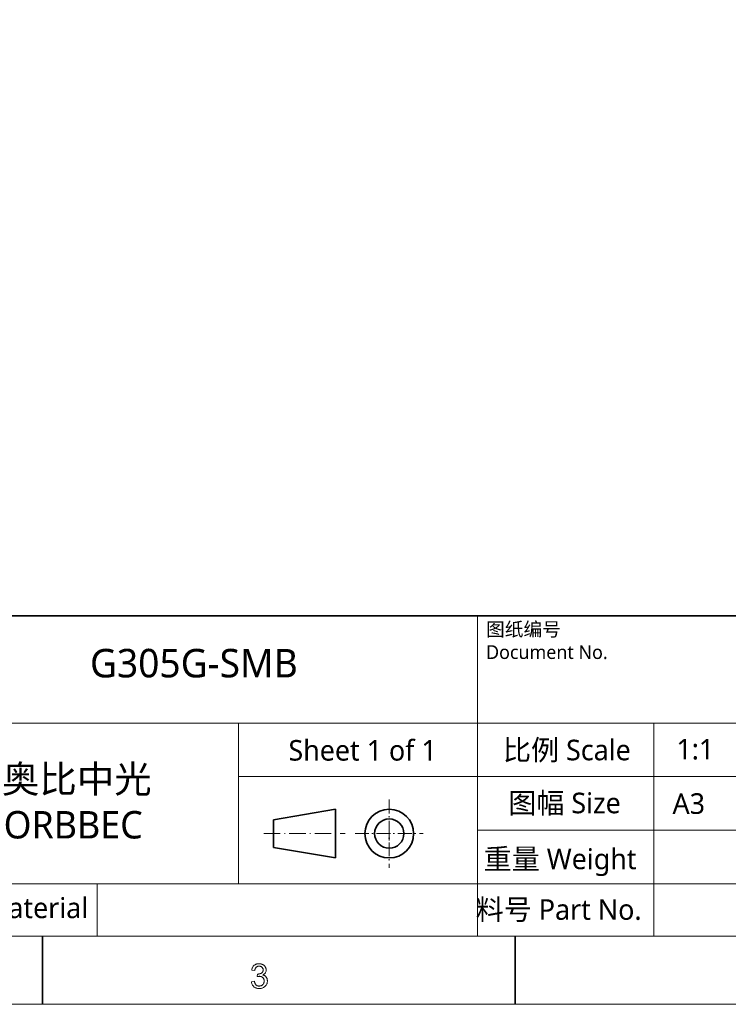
# Model space of a CAD drawing. Header units: millimetres. Extents: x 6362 to 6804, y -1856 to -1543.
# Tile 5 of 28: x 6585 to 6692, y -1850 to -1701. Entities that reach past the tile are written whole.
import ezdxf

# ---------------------------------------------------------------- set-up
doc = ezdxf.new("R2010")
doc.units = ezdxf.units.MM
doc.linetypes.add('DASHDOT', pattern=[18.5, 12, -3, 0.5, -3])
doc.layers.add('from', color=7, linetype='Continuous', lineweight=13)
doc.styles.add('HANA', font='arial.ttf')

# ---------------------------------------------------------------- blocks, each defined once
blk = doc.blocks.new('A$C2C621B64')
at = {"layer": 'from', "color": 7, "lineweight": 35, "ltscale": 0.25}
blk.add_line((148.86, 7), (148.86, 0), dxfattribs=at)
at = {"layer": 'from', "color": 7, "lineweight": 35, "ltscale": 0.24999}
blk.add_line((197.38, 7), (197.38, 0), dxfattribs=at)
at = {"layer": 'from', "color": 7}
for points in [[(0, 0), (291, 0), (291, 204), (0, 204)], [(7, 7), (284, 7), (284, 197), (7, 197)]]:
    blk.add_lwpolyline(points, close=True, dxfattribs=at)
at = {"layer": 'from', "color": 7, "lineweight": 13}
blk.add_lwpolyline([(171.48, 3.01), (171.52, 3), (171.57, 2.99), (171.61, 2.97), (171.65, 2.96), (171.68, 2.93), (171.72, 2.91), (171.75, 2.88), (171.78, 2.85), (171.8, 2.82), (171.83, 2.79), (171.85, 2.75), (171.87, 2.71), (171.89, 2.68), (171.91, 2.64), (171.92, 2.6), (171.93, 2.56), (171.94, 2.52), (171.94, 2.48), (171.95, 2.44), (171.95, 2.4), (171.95, 2.33), (171.94, 2.27), (171.93, 2.2), (171.91, 2.14), (171.89, 2.09), (171.86, 2.03), (171.83, 1.98), (171.79, 1.93), (171.75, 1.88), (171.7, 1.84), (171.65, 1.79), (171.6, 1.76), (171.54, 1.72), (171.49, 1.7), (171.43, 1.67), (171.37, 1.65), (171.3, 1.64), (171.24, 1.63), (171.17, 1.62), (171.11, 1.62), (171.04, 1.62), (170.98, 1.63), (170.92, 1.63), (170.86, 1.65), (170.8, 1.67), (170.75, 1.69), (170.7, 1.71), (170.65, 1.74), (170.6, 1.77), (170.56, 1.81), (170.52, 1.85), (170.48, 1.89), (170.45, 1.94), (170.42, 1.98), (170.39, 2.03), (170.37, 2.09), (170.35, 2.14), (170.33, 2.2), (170.32, 2.26), (170.31, 2.32), (170.62, 2.36), (170.63, 2.31), (170.64, 2.27), (170.65, 2.23), (170.66, 2.18), (170.68, 2.15), (170.7, 2.11), (170.72, 2.08), (170.74, 2.05), (170.76, 2.02), (170.78, 1.99), (170.81, 1.97), (170.84, 1.95), (170.86, 1.93), (170.89, 1.91), (170.93, 1.9), (170.96, 1.89), (170.99, 1.88), (171.03, 1.87), (171.07, 1.87), (171.11, 1.87), (171.15, 1.87), (171.19, 1.88), (171.23, 1.88), (171.27, 1.89), (171.3, 1.91), (171.34, 1.92), (171.37, 1.94), (171.41, 1.97), (171.44, 1.99), (171.47, 2.02), (171.5, 2.05), (171.52, 2.08), (171.55, 2.12), (171.57, 2.15), (171.58, 2.19), (171.59, 2.23), (171.61, 2.27), (171.61, 2.31), (171.62, 2.35), (171.62, 2.39), (171.62, 2.43), (171.61, 2.47), (171.61, 2.51), (171.6, 2.55), (171.58, 2.58), (171.57, 2.62), (171.55, 2.65), (171.53, 2.68), (171.51, 2.71), (171.48, 2.74), (171.46, 2.76), (171.43, 2.79), (171.39, 2.81), (171.36, 2.83), (171.33, 2.84), (171.29, 2.85), (171.25, 2.86), (171.21, 2.87), (171.17, 2.87), (171.13, 2.88), (171.11, 2.88), (171.09, 2.87), (171.07, 2.87), (171.05, 2.87), (171.03, 2.87), (171.01, 2.86), (170.99, 2.86), (170.96, 2.86), (170.94, 2.85), (170.91, 2.84), (170.95, 3.11), (170.97, 3.11), (171, 3.11), (171.02, 3.11), (171.04, 3.11), (171.06, 3.12), (171.08, 3.12), (171.1, 3.12), (171.11, 3.12), (171.13, 3.12), (171.14, 3.12), (171.16, 3.13), (171.17, 3.13), (171.19, 3.14), (171.2, 3.14), (171.22, 3.15), (171.24, 3.15), (171.25, 3.16), (171.27, 3.17), (171.29, 3.17), (171.3, 3.18), (171.32, 3.19), (171.34, 3.2), (171.35, 3.21), (171.37, 3.23), (171.38, 3.24), (171.4, 3.25), (171.41, 3.27), (171.43, 3.28), (171.44, 3.3), (171.45, 3.32), (171.46, 3.33), (171.47, 3.35), (171.48, 3.37), (171.49, 3.39), (171.49, 3.41), (171.5, 3.43), (171.5, 3.46), (171.51, 3.48), (171.51, 3.5), (171.51, 3.53), (171.51, 3.57), (171.5, 3.6), (171.5, 3.63), (171.49, 3.66), (171.48, 3.69), (171.46, 3.72), (171.45, 3.75), (171.43, 3.77), (171.41, 3.8), (171.38, 3.82), (171.36, 3.84), (171.33, 3.85), (171.31, 3.87), (171.28, 3.88), (171.25, 3.89), (171.22, 3.9), (171.19, 3.91), (171.16, 3.92), (171.13, 3.92), (171.1, 3.92), (171.06, 3.92), (171.03, 3.91), (170.99, 3.91), (170.96, 3.9), (170.93, 3.89), (170.9, 3.88), (170.87, 3.86), (170.85, 3.84), (170.82, 3.82), (170.8, 3.8), (170.77, 3.78), (170.75, 3.75), (170.73, 3.72), (170.72, 3.69), (170.7, 3.66), (170.69, 3.62), (170.67, 3.59), (170.66, 3.55), (170.66, 3.51), (170.65, 3.47), (170.34, 3.52), (170.35, 3.59), (170.37, 3.65), (170.39, 3.7), (170.41, 3.76), (170.44, 3.81), (170.46, 3.85), (170.5, 3.9), (170.53, 3.94), (170.57, 3.98), (170.6, 4.01), (170.65, 4.04), (170.69, 4.07), (170.73, 4.09), (170.78, 4.11), (170.83, 4.13), (170.88, 4.15), (170.93, 4.16), (170.98, 4.17), (171.04, 4.17), (171.09, 4.17), (171.15, 4.17), (171.21, 4.16), (171.27, 4.16), (171.32, 4.14), (171.38, 4.12), (171.43, 4.1), (171.48, 4.08), (171.53, 4.05), (171.57, 4.02), (171.61, 3.98), (171.65, 3.95), (171.69, 3.9), (171.72, 3.86), (171.75, 3.82), (171.77, 3.77), (171.79, 3.73), (171.8, 3.68), (171.81, 3.63), (171.82, 3.58), (171.82, 3.52), (171.82, 3.45), (171.81, 3.39), (171.79, 3.33), (171.77, 3.27), (171.74, 3.22), (171.7, 3.17), (171.65, 3.13), (171.6, 3.09), (171.54, 3.05), (171.48, 3.02)], close=True, dxfattribs=at)

msp = doc.modelspace()

# ---------------------------------------------------------------- linework, layer by layer
at = {"layer": 'from', "color": 7, "lineweight": 35}
msp.add_line((6569.094, -1791.126), (6787.638, -1791.126), dxfattribs=at)
at = {"layer": 'from', "color": 7, "lineweight": 13}
for p, q in [((6653.929, -1791.126), (6653.929, -1839.704)), ((6569.094, -1807.377), (6787.638, -1807.377)), ((6680.671, -1807.377), (6680.671, -1839.704)), ((6617.732, -1815.503), (6787.638, -1815.503)), ((6653.929, -1823.629), (6787.638, -1823.629)), ((6569.094, -1831.755), (6787.638, -1831.755)), ((6508.668, -1839.704), (6787.638, -1839.704))]:
    msp.add_line(p, q, dxfattribs=at)
at = {"layer": 'from', "color": 7, "lineweight": 13, "ltscale": 0.4125}
msp.add_line((6617.732, -1807.377), (6617.732, -1831.755), dxfattribs=at)
at = {"layer": 'from', "color": 7, "linetype": 'DASHDOT', "lineweight": 13, "ltscale": 0.17495}
for p, q in [((6640.558, -1818.981), (6640.558, -1829.32)), ((6635.389, -1824.15), (6645.728, -1824.15))]:
    msp.add_line(p, q, dxfattribs=at)
at = {"layer": 'from', "color": 7, "lineweight": 35, "ltscale": 0.161116}
for p, q in [((6632.405, -1820.458), (6623.016, -1822.041)), ((6623.016, -1826.26), (6632.405, -1827.843))]:
    msp.add_line(p, q, dxfattribs=at)
at = {"layer": 'from', "color": 7, "lineweight": 35, "ltscale": 0.12495}
msp.add_line((6632.405, -1827.843), (6632.405, -1820.458), dxfattribs=at)
at = {"layer": 'from', "color": 7, "lineweight": 35, "ltscale": 0.0714}
msp.add_line((6623.016, -1822.041), (6623.016, -1826.26), dxfattribs=at)
at = {"layer": 'from', "color": 7, "lineweight": 13, "ltscale": 0.033493}
msp.add_line((6640.558, -1823.21), (6640.558, -1825.19), dxfattribs=at)
at = {"layer": 'from', "color": 7, "linetype": 'DASHDOT', "lineweight": 13, "ltscale": 0.208875}
msp.add_line((6621.539, -1824.15), (6633.883, -1824.15), dxfattribs=at)
at = {"layer": 'from', "color": 7, "lineweight": 13, "ltscale": 0.1375}
msp.add_line((6596.309, -1831.755), (6596.309, -1839.704), dxfattribs=at)
at = {"layer": 'from', "color": 7, "lineweight": 35}
for radius in [3.694, 2.216]:
    msp.add_circle((6640.558, -1824.15), radius, dxfattribs=at)

# ---------------------------------------------------------------- block references
at = {"xscale": 1.47744, "yscale": 1.47744, "zscale": 1.47744}
msp.add_blockref('A$C2C621B64', (6368.045, -1850.046), dxfattribs=at)

# ---------------------------------------------------------------- texts
at = {"layer": 'from', "color": 7, "attachment_point": 1, "style": 'HANA'}
for s, insert, char_height, width in [('{\\fMicrosoft YaHei|b0|i0|c134|p34;图纸编号\\PDocument No.}', (6655.234, -1792.111), 2.08024, 19.25252), ('{\\fMicrosoft YaHei|b0|i0|c134|p34;\\C256;G305G-SMB}', (6595.19, -1796.128), 4.32, 56.33677), ('\\pxqc;{\\fMicrosoft YaHei|b0|i0|c134|p34;Sheet 1 of 1}', (6621.688, -1809.955), 3.12035, 29.66783), ('\\pi1.30535;{\\fMicrosoft YaHei|b0|i0|c134|p34;比例 Scale}', (6656.495, -1809.907), 3.12035, 24.17572), ('\\pxqc;{\\fMicrosoft YaHei|b0|i0|c134|p34;1:1}', (6672.369, -1809.781), 3.12035, 29.16388), ('\\pi2.35296;{\\fMicrosoft YaHei|b0|i0|c134|p34;奥比中光\\P\\pi2.60748;ORBBEC}', (6579.498, -1813.794), 4.16047, 31.19217), ('\\pi2.10979;{\\fMicrosoft YaHei|b0|i0|c134|p34;图幅 Size}', (6656.495, -1817.944), 3.12035, 24.17572), ('\\pxqc;{\\fMicrosoft YaHei|b0|i0|c134|p34;A3}', (6671.991, -1818.033), 3.12035, 27.94496), ('\\pi1.30847;{\\fMicrosoft YaHei|b0|i0|c134|p34;重量 Weight}', (6653.562, -1826.43), 3.12035, 28.67882), ('\\pi0.74468;{\\fMicrosoft YaHei|b0|i0|c134|p34;材料 Material}', (6568.826, -1833.852), 3.12035, 35.53724), ('\\pi1.74163;{\\fMicrosoft YaHei|b0|i0|c134|p34;料号 Part No.}', (6651.923, -1834.107), 3.12035, 40.56812)]:
    msp.add_mtext(s, dxfattribs=dict(at, insert=insert, char_height=char_height, width=width))

doc.saveas('drawing.dxf')
